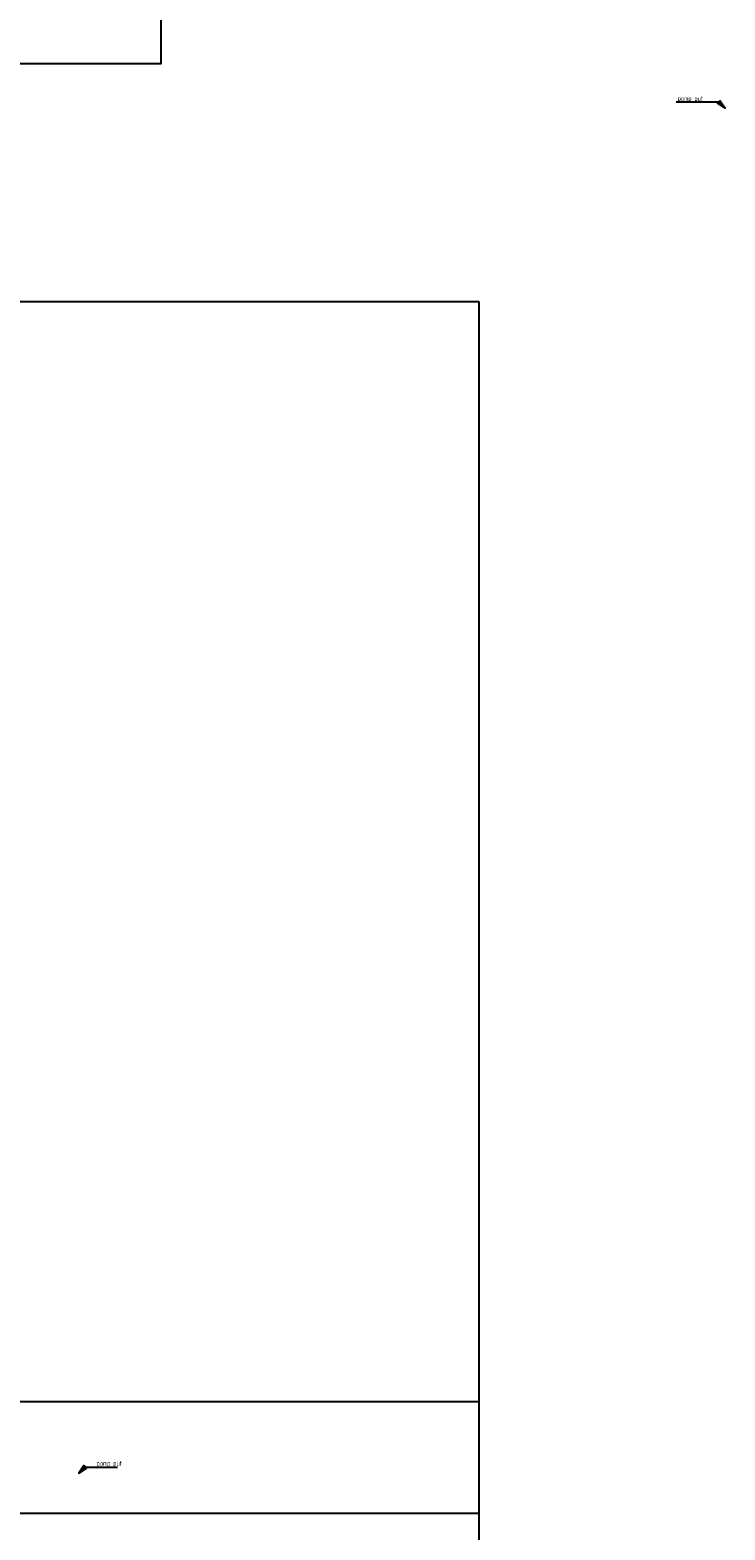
# Model space of a CAD drawing. Header units: metres. Extents: x 153214 to 171403, y 455965 to 463272.
# Tile 52 of 75: x 159064 to 159260, y 460032 to 460456. Entities that reach past the tile are written whole.
import ezdxf

# ---------------------------------------------------------------- set-up
doc = ezdxf.new("R2010")
doc.units = ezdxf.units.M
doc.layers.add('B-OI-T15-OPMERKINGEN', color=124, linetype='Continuous')
doc.layers.add('B-RI-AP', color=1, linetype='Continuous')
doc.layers.add('X-XX-AL-TEKENBLAD-KADER-G-OZ', color=2, linetype='Continuous', lineweight=25)
doc.styles.add('NLCS-ISO-M750-T18_CURSIEF', font='NLCS-ISO.ttf', dxfattribs={"oblique": 15, "height": 1.35})

msp = doc.modelspace()

# ---------------------------------------------------------------- linework, layer by layer
at = {"layer": 'B-RI-AP', "flags": 128}
for points in [[(159260.35, 460433.44), (159258.22, 460434.85), (159258.94, 460435.57), (159260.35, 460433.44), (159258.82, 460435.45), (159258.7, 460435.33), (159260.35, 460433.44), (159258.46, 460435.09), (159258.34, 460434.97), (159260.35, 460433.44), (159258.64, 460435.15), (159246.55, 460435.15)], [(159077.75, 460047.81), (159079.88, 460049.22), (159079.16, 460049.94), (159077.75, 460047.81), (159079.28, 460049.82), (159079.4, 460049.7), (159077.75, 460047.81), (159079.64, 460049.46), (159079.76, 460049.34), (159077.75, 460047.81), (159079.46, 460049.52), (159088.66, 460049.52)]]:
    msp.add_lwpolyline(points, dxfattribs=at)
at = {"layer": 'X-XX-AL-TEKENBLAD-KADER-G-OZ', "elevation": -0.01, "flags": 128}
for points in [[(159101.04, 460977.54), (158670.54, 460977.54), (158670.54, 460361.79), (158951.04, 460361.79), (158951.04, 460446.07), (159101.04, 460446.07)], [(159190.89, 460378.7), (158883.39, 460378.7), (158725.89, 460378.7), (158575.89, 460378.7), (158575.89, 460163.45), (158575.89, 459948.2), (159040.89, 459948.2), (159040.89, 460036.52), (159190.89, 460036.52), (159190.89, 460256.75), (159190.89, 460256.75)], [(159190.89, 460067.94), (158883.39, 460067.94), (158725.89, 460067.94), (158575.89, 460067.94), (158575.89, 459852.69), (158575.89, 459637.44), (159040.89, 459637.44), (159040.89, 459725.76), (159190.89, 459725.76), (159190.89, 459945.98), (159190.89, 459945.98)]]:
    msp.add_lwpolyline(points, close=True, dxfattribs=at)

# ---------------------------------------------------------------- texts
at = {"layer": 'B-OI-T15-OPMERKINGEN', "style": 'NLCS-ISO-M750-T18_CURSIEF', "width": 0.8}
for p in [(159246.97, 460435.52), (159082.73, 460049.89)]:
    msp.add_text('pomp put', height=1.35, dxfattribs=at).set_placement(p)

doc.saveas('drawing.dxf')
